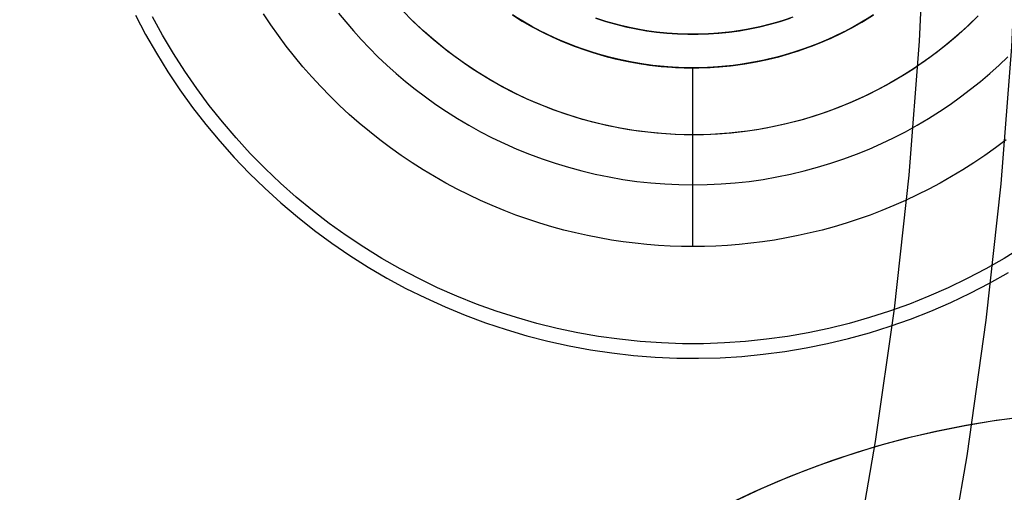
# Model space of a CAD drawing. Header units: millimetres. Extents: x -356 to 356, y -410 to 410.
# Tile 64 of 126: x 15.23 to 19.65, y -3.4 to -1.28. Entities that reach past the tile are written whole.
import ezdxf

# ---------------------------------------------------------------- set-up
doc = ezdxf.new("R2010")
doc.units = ezdxf.units.MM
doc.header["$MEASUREMENT"] = 0
doc.layers.add('1', color=7, linetype='Continuous')

msp = doc.modelspace()

# ---------------------------------------------------------------- linework, layer by layer
at = {"layer": '1', "color": 252}
for points in [[(18.1535, 7.517), (18.3768, 6.9672), (18.5846, 6.4077), (18.7763, 5.8392), (18.9514, 5.2624), (19.1094, 4.6779), (19.2499, 4.0866), (19.3725, 3.4893), (19.4768, 2.8867), (19.5626, 2.2797), (19.6296, 1.6691), (19.6775, 1.0558), (19.7064, 0.4407), (19.716, -0.1752), (19.7064, -0.7912), (19.6775, -1.4063), (19.6296, -2.0196), (19.5626, -2.6302), (19.4768, -3.2372), (19.3725, -3.8398)], [(17.7718, 7.3553), (17.9904, 6.817), (18.1938, 6.2692), (18.3814, 5.7127), (18.5528, 5.148), (18.7075, 4.5759), (18.8451, 3.997), (18.9651, 3.4122), (19.0672, 2.8223), (19.1512, 2.228), (19.2168, 1.6303), (19.2638, 1.0299), (19.292, 0.4278), (19.3014, -0.1752), (19.292, -0.7783), (19.2638, -1.3804), (19.2168, -1.9808), (19.1512, -2.5785), (19.0672, -3.1728), (18.9651, -3.7627)], [(15.7519, -1.2647), (15.7973, -1.3506), (15.8456, -1.4349), (15.8969, -1.5175), (15.951, -1.5983), (16.0078, -1.6771), (16.0674, -1.7539), (16.1296, -1.8286), (16.1943, -1.9011), (16.2615, -1.9713), (16.3311, -2.0391), (16.4031, -2.1045), (16.4772, -2.1673), (16.5535, -2.2275), (16.6318, -2.2851), (16.7121, -2.3399), (16.7943, -2.3918), (16.8782, -2.4409), (16.9637, -2.4871), (17.0508, -2.5302), (17.1393, -2.5703), (17.2292, -2.6073), (17.3203, -2.6411), (17.4125, -2.6718), (17.5058, -2.6993), (17.5999, -2.7235), (17.6948, -2.7444), (17.7904, -2.762), (17.8865, -2.7763), (17.9831, -2.7873), (18.08, -2.7948), (18.1771, -2.7991), (18.2743, -2.7999), (18.3715, -2.7974), (18.4685, -2.7915), (18.5652, -2.7822), (18.6616, -2.7696), (18.7575, -2.7536), (18.8527, -2.7344), (18.9473, -2.7118), (19.041, -2.686), (19.1337, -2.6569), (19.2254, -2.6246), (19.3159, -2.5892), (19.4051, -2.5506), (19.4929, -2.509), (19.5793, -2.4644), (19.664, -2.4167)], [(19.7252, -2.3034), (19.6448, -2.3529), (19.5627, -2.3996), (19.4791, -2.4435), (19.3941, -2.4845), (19.3076, -2.5225), (19.2199, -2.5575), (19.1311, -2.5895), (19.0412, -2.6183), (18.9503, -2.6441), (18.8587, -2.6667), (18.7662, -2.6861), (18.6732, -2.7023), (18.5797, -2.7153), (18.4858, -2.7251), (18.3916, -2.7316), (18.2972, -2.7348), (18.2028, -2.7348), (18.1084, -2.7316), (18.0142, -2.7251), (17.9203, -2.7153), (17.8268, -2.7023), (17.7338, -2.6861), (17.6413, -2.6667), (17.5497, -2.6441), (17.4588, -2.6183), (17.3689, -2.5895), (17.2801, -2.5575), (17.1924, -2.5225), (17.1059, -2.4845), (17.0209, -2.4435), (16.9373, -2.3996), (16.8552, -2.3529), (16.7748, -2.3034), (16.6962, -2.2511), (16.6194, -2.1961), (16.5446, -2.1385), (16.4718, -2.0784), (16.4011, -2.0158), (16.3327, -1.9507), (16.2665, -1.8834), (16.2026, -1.8138), (16.1412, -1.7421), (16.0824, -1.6682), (16.0261, -1.5924), (15.9724, -1.5147), (15.9215, -1.4352), (15.8734, -1.354), (15.8281, -1.2711)], [(19.6531, -1.8224), (19.6057, -1.8579), (19.5575, -1.8922), (19.5086, -1.9251), (19.4589, -1.9566), (19.4086, -1.9868), (19.3578, -2.0156), (19.3064, -2.0431), (19.2545, -2.0691), (19.2022, -2.0936), (19.1496, -2.1168), (19.0966, -2.1385), (19.0434, -2.1588), (18.99, -2.1777), (18.9365, -2.1952), (18.8829, -2.2112), (18.8292, -2.2259), (18.7756, -2.2391), (18.722, -2.2511), (18.6685, -2.2616), (18.6152, -2.2708), (18.5621, -2.2787), (18.5092, -2.2853), (18.4567, -2.2907), (18.4044, -2.2948), (18.3525, -2.2977), (18.3011, -2.2994), (18.25, -2.3), (18.1989, -2.2994), (18.1475, -2.2977), (18.0956, -2.2948), (18.0433, -2.2907), (17.9908, -2.2853), (17.9379, -2.2787), (17.8848, -2.2708), (17.8315, -2.2616), (17.778, -2.2511), (17.7244, -2.2391), (17.6708, -2.2259), (17.6171, -2.2112), (17.5635, -2.1952), (17.51, -2.1777), (17.4566, -2.1588), (17.4034, -2.1385), (17.3504, -2.1168), (17.2978, -2.0936), (17.2455, -2.0691), (17.1936, -2.0431), (17.1422, -2.0156), (17.0914, -1.9868), (17.0411, -1.9566), (16.9914, -1.9251), (16.9425, -1.8922), (16.8943, -1.8579), (16.8469, -1.8224), (16.8003, -1.7856), (16.7547, -1.7476), (16.71, -1.7083), (16.6663, -1.6679), (16.6237, -1.6263), (16.5821, -1.5837), (16.5417, -1.54), (16.5024, -1.4953), (16.4644, -1.4497), (16.4276, -1.4031), (16.3921, -1.3557), (16.3578, -1.3075), (16.3249, -1.2586)], [(16.662, -1.2546), (16.6945, -1.2946), (16.7284, -1.3343), (16.7637, -1.3735), (16.8004, -1.4122), (16.8386, -1.4504), (16.8782, -1.4879), (16.9193, -1.5248), (16.9618, -1.5608), (17.0057, -1.5961), (17.051, -1.6304), (17.0977, -1.6637), (17.1457, -1.6959), (17.1951, -1.7271), (17.2457, -1.757), (17.2976, -1.7857), (17.3507, -1.813), (17.405, -1.8389), (17.4604, -1.8634), (17.5169, -1.8863), (17.5743, -1.9076), (17.6326, -1.9273), (17.6918, -1.9453), (17.7518, -1.9615), (17.8125, -1.9759), (17.8738, -1.9885), (17.9357, -1.9992), (17.998, -2.008), (18.0607, -2.0149), (18.1236, -2.0198), (18.1868, -2.0228), (18.25, -2.0238), (18.3132, -2.0228), (18.3764, -2.0198), (18.4393, -2.0149), (18.502, -2.008), (18.5643, -1.9992), (18.6262, -1.9885), (18.6875, -1.9759), (18.7482, -1.9615), (18.8082, -1.9453), (18.8674, -1.9273), (18.9257, -1.9076), (18.9831, -1.8863), (19.0396, -1.8634), (19.095, -1.8389), (19.1493, -1.813), (19.2024, -1.7857), (19.2543, -1.757), (19.3049, -1.7271), (19.3543, -1.6959), (19.4023, -1.6637), (19.449, -1.6304), (19.4943, -1.5961), (19.5382, -1.5608), (19.5807, -1.5248), (19.6218, -1.4879), (19.6614, -1.4504)], [(19.5283, -1.2673), (19.4836, -1.3109), (19.4373, -1.3529), (19.3896, -1.3933), (19.3406, -1.432), (19.2902, -1.469), (19.2386, -1.5042), (19.1858, -1.5376), (19.1319, -1.5692), (19.0769, -1.5988), (19.0209, -1.6266), (18.964, -1.6523), (18.9062, -1.6761), (18.8477, -1.6979), (18.7884, -1.7176), (18.7284, -1.7353), (18.6679, -1.7508), (18.6069, -1.7643), (18.5455, -1.7756), (18.4837, -1.7848), (18.4216, -1.7918), (18.3593, -1.7967), (18.2969, -1.7994), (18.2344, -1.7999), (18.1719, -1.7983), (18.1096, -1.7945), (18.0474, -1.7886), (17.9854, -1.7804), (17.9238, -1.7702), (17.8625, -1.7578), (17.8018, -1.7433), (17.7415, -1.7267), (17.6819, -1.708), (17.623, -1.6873), (17.5648, -1.6645), (17.5074, -1.6397), (17.451, -1.6129), (17.3955, -1.5842), (17.341, -1.5536), (17.2876, -1.5211), (17.2354, -1.4868), (17.1844, -1.4507), (17.1347, -1.4128), (17.0863, -1.3733), (17.0394, -1.3321), (16.9939, -1.2893), (16.9499, -1.2449)], [(19.5228, -1.2728), (19.4894, -1.3053), (19.4552, -1.3369), (19.4203, -1.3677), (19.3845, -1.3974), (19.3481, -1.4262), (19.311, -1.454), (19.2733, -1.4808), (19.235, -1.5066), (19.1961, -1.5313), (19.1568, -1.5549), (19.117, -1.5775), (19.0767, -1.5989), (19.0361, -1.6193), (18.9952, -1.6385), (18.954, -1.6566), (18.9126, -1.6736), (18.8709, -1.6895), (18.8291, -1.7043), (18.7873, -1.718), (18.7453, -1.7305), (18.7033, -1.742), (18.6613, -1.7524), (18.6194, -1.7617), (18.5775, -1.7699), (18.5358, -1.7772), (18.4943, -1.7834), (18.4529, -1.7885), (18.4117, -1.7927), (18.3708, -1.7959), (18.3302, -1.7982), (18.29, -1.7996), (18.25, -1.8), (18.21, -1.7996), (18.1698, -1.7982), (18.1292, -1.7959), (18.0883, -1.7927), (18.0471, -1.7885), (18.0057, -1.7834), (17.9642, -1.7772), (17.9225, -1.7699), (17.8806, -1.7617), (17.8387, -1.7524), (17.7967, -1.742), (17.7547, -1.7305), (17.7127, -1.718), (17.6709, -1.7043), (17.6291, -1.6895), (17.5874, -1.6736), (17.546, -1.6566), (17.5048, -1.6385), (17.4639, -1.6193), (17.4233, -1.5989), (17.383, -1.5775), (17.3432, -1.5549), (17.3039, -1.5313), (17.265, -1.5066), (17.2267, -1.4808), (17.189, -1.454), (17.1519, -1.4262), (17.1155, -1.3974), (17.0797, -1.3677), (17.0448, -1.3369), (17.0106, -1.3053), (16.9772, -1.2728)], [(19.5228, -1.2728), (19.4894, -1.3053), (19.4552, -1.3369), (19.4203, -1.3677), (19.3845, -1.3974), (19.3481, -1.4262), (19.311, -1.454), (19.2733, -1.4808), (19.235, -1.5066), (19.1961, -1.5313), (19.1568, -1.5549), (19.117, -1.5775), (19.0767, -1.5989), (19.0361, -1.6193), (18.9952, -1.6385), (18.954, -1.6566), (18.9126, -1.6736), (18.8709, -1.6895), (18.8291, -1.7043), (18.7873, -1.718), (18.7453, -1.7305), (18.7033, -1.742), (18.6613, -1.7524), (18.6194, -1.7617), (18.5775, -1.7699), (18.5358, -1.7772), (18.4943, -1.7834), (18.4529, -1.7885), (18.4117, -1.7927), (18.3708, -1.7959), (18.3302, -1.7982), (18.29, -1.7996), (18.25, -1.8), (18.21, -1.7996), (18.1698, -1.7982), (18.1292, -1.7959), (18.0883, -1.7927), (18.0471, -1.7885), (18.0057, -1.7834), (17.9642, -1.7772), (17.9225, -1.7699), (17.8806, -1.7617), (17.8387, -1.7524), (17.7967, -1.742), (17.7547, -1.7305), (17.7127, -1.718), (17.6709, -1.7043), (17.6291, -1.6895), (17.5874, -1.6736), (17.546, -1.6566), (17.5048, -1.6385), (17.4639, -1.6193), (17.4233, -1.5989), (17.383, -1.5775), (17.3432, -1.5549), (17.3039, -1.5313), (17.265, -1.5066), (17.2267, -1.4808), (17.189, -1.454), (17.1519, -1.4262), (17.1155, -1.3974), (17.0797, -1.3677), (17.0448, -1.3369), (17.0106, -1.3053), (16.9772, -1.2728)], [(17.441, -1.2632), (17.4851, -1.2903), (17.5301, -1.316), (17.5759, -1.34), (17.6226, -1.3625), (17.67, -1.3833), (17.7181, -1.4025), (17.7668, -1.42), (17.8161, -1.4359), (17.8659, -1.45), (17.9162, -1.4624), (17.9669, -1.473), (18.0179, -1.4819), (18.0692, -1.4891), (18.1207, -1.4944), (18.1724, -1.498), (18.2241, -1.4998), (18.2759, -1.4998), (18.3276, -1.498), (18.3793, -1.4944), (18.4308, -1.4891), (18.4821, -1.4819), (18.5331, -1.473), (18.5838, -1.4624), (18.6341, -1.45), (18.6839, -1.4359), (18.7332, -1.42), (18.7819, -1.4025), (18.83, -1.3833), (18.8774, -1.3625), (18.9241, -1.34), (18.9699, -1.316), (19.0149, -1.2903), (19.059, -1.2632)], [(19.059, -1.2632), (19.0149, -1.2903), (18.9699, -1.316), (18.9241, -1.34), (18.8774, -1.3625), (18.83, -1.3833), (18.7819, -1.4025), (18.7332, -1.42), (18.6839, -1.4359), (18.6341, -1.45), (18.5838, -1.4624), (18.5331, -1.473), (18.4821, -1.4819), (18.4308, -1.4891), (18.3793, -1.4944), (18.3276, -1.498), (18.2759, -1.4998), (18.2241, -1.4998), (18.1724, -1.498), (18.1207, -1.4944), (18.0692, -1.4891), (18.0179, -1.4819), (17.9669, -1.473), (17.9162, -1.4624), (17.8659, -1.45), (17.8161, -1.4359), (17.7668, -1.42), (17.7181, -1.4025), (17.67, -1.3833), (17.6226, -1.3625), (17.5759, -1.34), (17.5301, -1.316), (17.4851, -1.2903), (17.441, -1.2632)], [(19.0384, -1.2761), (19.0056, -1.2958), (18.9725, -1.3146), (18.9389, -1.3324), (18.9051, -1.3494), (18.871, -1.3654), (18.8367, -1.3805), (18.8021, -1.3947), (18.7674, -1.4079), (18.7326, -1.4202), (18.6977, -1.4316), (18.6627, -1.4421), (18.6277, -1.4517), (18.5928, -1.4603), (18.5578, -1.4681), (18.5229, -1.475), (18.4882, -1.481), (18.4535, -1.4861), (18.4191, -1.4904), (18.3848, -1.4939), (18.3507, -1.4966), (18.3169, -1.4985), (18.2833, -1.4996), (18.25, -1.5), (18.2167, -1.4996), (18.1831, -1.4985), (18.1493, -1.4966), (18.1152, -1.4939), (18.0809, -1.4904), (18.0465, -1.4861), (18.0118, -1.481), (17.9771, -1.475), (17.9422, -1.4681), (17.9072, -1.4603), (17.8723, -1.4517), (17.8373, -1.4421), (17.8023, -1.4316), (17.7674, -1.4202), (17.7326, -1.4079), (17.6979, -1.3947), (17.6633, -1.3805), (17.629, -1.3654), (17.5949, -1.3494), (17.5611, -1.3324), (17.5275, -1.3146), (17.4944, -1.2958), (17.4616, -1.2761)], [(19.0384, -1.2761), (19.0056, -1.2958), (18.9725, -1.3146), (18.9389, -1.3324), (18.9051, -1.3494), (18.871, -1.3654), (18.8367, -1.3805), (18.8021, -1.3947), (18.7674, -1.4079), (18.7326, -1.4202), (18.6977, -1.4316), (18.6627, -1.4421), (18.6277, -1.4517), (18.5928, -1.4603), (18.5578, -1.4681), (18.5229, -1.475), (18.4882, -1.481), (18.4535, -1.4861), (18.4191, -1.4904), (18.3848, -1.4939), (18.3507, -1.4966), (18.3169, -1.4985), (18.2833, -1.4996), (18.25, -1.5), (18.2167, -1.4996), (18.1831, -1.4985), (18.1493, -1.4966), (18.1152, -1.4939), (18.0809, -1.4904), (18.0465, -1.4861), (18.0118, -1.481), (17.9771, -1.475), (17.9422, -1.4681), (17.9072, -1.4603), (17.8723, -1.4517), (17.8373, -1.4421), (17.8023, -1.4316), (17.7674, -1.4202), (17.7326, -1.4079), (17.6979, -1.3947), (17.6633, -1.3805), (17.629, -1.3654), (17.5949, -1.3494), (17.5611, -1.3324), (17.5275, -1.3146), (17.4944, -1.2958), (17.4616, -1.2761)], [(17.4701, -1.2813), (17.5151, -1.3076), (17.5609, -1.3323), (17.6076, -1.3555), (17.655, -1.3769), (17.7031, -1.3968), (17.7519, -1.4149), (17.8014, -1.4313), (17.8513, -1.446), (17.9017, -1.459), (17.9526, -1.4702), (18.0038, -1.4797), (18.0553, -1.4873), (18.107, -1.4932), (18.1589, -1.4972), (18.211, -1.4995), (18.263, -1.4999), (18.3151, -1.4986), (18.367, -1.4954), (18.4189, -1.4905), (18.4705, -1.4837), (18.5219, -1.4752), (18.5729, -1.4648), (18.6235, -1.4527), (18.6737, -1.4389), (18.7234, -1.4233), (18.7725, -1.406), (18.821, -1.3871), (18.8688, -1.3664), (18.9159, -1.3441), (18.9621, -1.3202), (19.0075, -1.2947), (19.052, -1.2676)], [(17.8151, -1.278), (17.8595, -1.2923), (17.9043, -1.305), (17.9496, -1.3162), (17.9952, -1.3257), (18.0411, -1.3337), (18.0873, -1.3402), (18.1336, -1.345), (18.1801, -1.3482), (18.2267, -1.3498), (18.2733, -1.3498), (18.3199, -1.3482), (18.3664, -1.345), (18.4127, -1.3402), (18.4589, -1.3337), (18.5048, -1.3257), (18.5504, -1.3162), (18.5957, -1.305), (18.6405, -1.2923), (18.6849, -1.278)], [(18.6849, -1.278), (18.6405, -1.2923), (18.5957, -1.305), (18.5504, -1.3162), (18.5048, -1.3257), (18.4589, -1.3337), (18.4127, -1.3402), (18.3664, -1.345), (18.3199, -1.3482), (18.2733, -1.3498), (18.2267, -1.3498), (18.1801, -1.3482), (18.1336, -1.345), (18.0873, -1.3402), (18.0411, -1.3337), (17.9952, -1.3257), (17.9496, -1.3162), (17.9043, -1.305), (17.8595, -1.2923), (17.8151, -1.278)], [(18.6982, -1.2734), (18.6538, -1.2882), (18.6088, -1.3014), (18.5634, -1.3131), (18.5177, -1.3232), (18.4716, -1.3317), (18.4252, -1.3386), (18.3787, -1.3439), (18.332, -1.3475), (18.2851, -1.3495), (18.2383, -1.3499), (18.1914, -1.3487), (18.1447, -1.3459), (18.098, -1.3414), (18.0516, -1.3353), (18.0053, -1.3276), (17.9594, -1.3184), (17.9138, -1.3075), (17.8686, -1.295), (17.8239, -1.281)], [(18.25, -2.3), (18.25, -1.5)], [(18.4129, -3.4506), (18.5256, -3.397), (18.6399, -3.347), (18.7556, -3.3006), (18.8726, -3.2579), (18.9907, -3.2188), (19.1097, -3.1836), (19.2294, -3.1521), (19.3498, -3.1244), (19.4705, -3.1005), (19.5914, -3.0804), (19.7124, -3.0641), (19.8332, -3.0515), (19.9538, -3.0427), (20.0738, -3.0375), (20.1933, -3.0359), (20.3119, -3.0379), (20.4297, -3.0433)], [(18.4129, -3.4506), (18.5256, -3.397), (18.6399, -3.347), (18.7556, -3.3006), (18.8726, -3.2579), (18.9907, -3.2188), (19.1097, -3.1836), (19.2294, -3.1521), (19.3498, -3.1244), (19.4705, -3.1005), (19.5914, -3.0804), (19.7124, -3.0641), (19.8332, -3.0515), (19.9538, -3.0427), (20.0738, -3.0375), (20.1933, -3.0359), (20.3119, -3.0379), (20.4297, -3.0433)], [(18.4325, -3.441), (18.5569, -3.3829), (18.6832, -3.3292), (18.8112, -3.2798), (18.9409, -3.2348), (19.0721, -3.1943), (19.2045, -3.1583), (19.3382, -3.1269), (19.4728, -3.1001), (19.6082, -3.0779), (19.7444, -3.0604), (19.881, -3.0476), (20.0181, -3.0394), (20.1553, -3.036), (20.2925, -3.0373), (20.4297, -3.0433)]]:
    msp.add_lwpolyline(points, dxfattribs=at)
at = {"layer": '1', "color": 252, "extrusion": (-0.000237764, 0, 1)}
msp.add_lwpolyline([(-27.5494, 0), (-27.533, -0.9501), (-27.4838, -1.899), (-27.4019, -2.8457), (-27.2874, -3.789), (-27.1403, -4.7278), (-26.961, -5.6609), (-26.7495, -6.5874), (-26.5062, -7.5059), (-26.2314, -8.4155), (-25.9253, -9.3151), (-25.5883, -10.2036), (-25.2209, -11.0799), (-24.8235, -11.943), (-24.3965, -12.7919), (-23.9404, -13.6255), (-23.4559, -14.4429), (-22.9434, -15.2431), (-22.4036, -16.0251), (-21.8372, -16.788), (-21.2447, -17.5309), (-20.6269, -18.253), (-19.9847, -18.9532), (-19.3186, -19.6309), (-18.6295, -20.2852), (-17.9182, -20.9153), (-17.1857, -21.5205), (-16.4326, -22.1001), (-15.66, -22.6533), (-14.8688, -23.1795), (-14.0599, -23.6781), (-13.2343, -24.1484), (-12.3929, -24.59), (-11.5368, -25.0023), (-10.6669, -25.3848), (-9.7844, -25.7371), (-8.8902, -26.0586), (-7.9855, -26.3491), (-7.0713, -26.6083), (-6.1487, -26.8357), (-5.2188, -27.0311), (-4.2827, -27.1943), (-3.3415, -27.3251), (-2.3963, -27.4233), (-1.4484, -27.4889), (-0.4987, -27.5217), (0.4515, -27.5217), (1.4012, -27.4889), (2.3491, -27.4233), (3.2943, -27.3251), (4.2354, -27.1943), (5.1715, -27.0311), (6.1015, -26.8357), (7.0241, -26.6083), (7.9383, -26.3491), (8.843, -26.0586), (9.7372, -25.7371), (10.6197, -25.3848), (11.4895, -25.0023), (12.3457, -24.59), (13.1871, -24.1484), (14.0127, -23.6781), (14.8216, -23.1795), (15.6128, -22.6533), (16.3854, -22.1001), (17.1384, -21.5205), (17.871, -20.9153), (18.5823, -20.2852), (19.2714, -19.6309), (19.9374, -18.9532), (20.5797, -18.253), (21.1975, -17.5309), (21.7899, -16.788), (22.3564, -16.0251), (22.8962, -15.2431), (23.4087, -14.4429), (23.8932, -13.6255), (24.3493, -12.7919), (24.7763, -11.943), (25.1737, -11.0799), (25.5411, -10.2036), (25.8781, -9.3151), (26.1842, -8.4155), (26.459, -7.5059), (26.7023, -6.5874), (26.9138, -5.6609), (27.0931, -4.7278), (27.2401, -3.789), (27.3547, -2.8457), (27.4366, -1.899), (27.4858, -0.9501), (27.5022, 0)], dxfattribs=at)
at = {"layer": '1', "color": 252, "extrusion": (-8.22423e-05, 0, 1)}
msp.add_lwpolyline([(-26.5341, 0), (-26.5183, -0.9156), (-26.4709, -1.8301), (-26.3919, -2.7424), (-26.2815, -3.6514), (-26.1399, -4.5561), (-25.967, -5.4553), (-25.7633, -6.3481), (-25.5288, -7.2332), (-25.2639, -8.1098), (-24.969, -8.9767), (-24.6443, -9.8329), (-24.2902, -10.6774), (-23.9072, -11.5092), (-23.4957, -12.3272), (-23.0562, -13.1306), (-22.5892, -13.9183), (-22.0954, -14.6894), (-21.5752, -15.443), (-21.0293, -16.1782), (-20.4584, -16.8941), (-19.8631, -17.5899), (-19.2441, -18.2648), (-18.6022, -18.9178), (-17.9382, -19.5483), (-17.2528, -20.1556), (-16.5468, -20.7388), (-15.8211, -21.2973), (-15.0766, -21.8304), (-14.3141, -22.3375), (-13.5346, -22.818), (-12.7389, -23.2712), (-11.9281, -23.6968), (-11.1031, -24.0941), (-10.2648, -24.4627), (-9.4144, -24.8021), (-8.5527, -25.112), (-7.6808, -25.392), (-6.7998, -25.6417), (-5.9107, -25.8608), (-5.0146, -26.0492), (-4.1125, -26.2064), (-3.2055, -26.3325), (-2.2947, -26.4272), (-1.3812, -26.4903), (-0.466, -26.5219), (0.4497, -26.5219), (1.3649, -26.4903), (2.2784, -26.4272), (3.1892, -26.3325), (4.0962, -26.2064), (4.9983, -26.0492), (5.8944, -25.8608), (6.7835, -25.6417), (7.6645, -25.392), (8.5364, -25.112), (9.398, -24.8021), (10.2485, -24.4627), (11.0868, -24.0941), (11.9118, -23.6968), (12.7226, -23.2712), (13.5183, -22.818), (14.2978, -22.3375), (15.0603, -21.8304), (15.8048, -21.2973), (16.5305, -20.7388), (17.2364, -20.1556), (17.9218, -19.5483), (18.5859, -18.9178), (19.2278, -18.2648), (19.8468, -17.5899), (20.4421, -16.8941), (21.013, -16.1782), (21.5589, -15.443), (22.0791, -14.6894), (22.5729, -13.9183), (23.0399, -13.1306), (23.4794, -12.3272), (23.8908, -11.5092), (24.2739, -10.6774), (24.6279, -9.8329), (24.9526, -8.9767), (25.2476, -8.1098), (25.5125, -7.2332), (25.7469, -6.3481), (25.9507, -5.4553), (26.1235, -4.5561), (26.2652, -3.6514), (26.3756, -2.7424), (26.4545, -1.8301), (26.5019, -0.9156), (26.5177, 0)], dxfattribs=at)
at = {"layer": '1', "color": 252, "extrusion": (1, 0, 0)}
for points in [[(-1, -333.5019), (-1.5, -333.0019)], [(-1.35, -328.0519), (-1.35, -329.7519)], [(-1.35, -328.0519), (-1.5, -327.9019)], [(-1.35, -329.7519), (-1.5, -329.9019)], [(-1.5, -333.0019), (-1.5, -325.9019)], [(-1.8, -325.9019), (-1.8, -327.9019)], [(-2.3, -325.9019), (-2.3171, -325.9016), (-2.3341, -325.9008), (-2.3511, -325.8993), (-2.3681, -325.8973), (-2.385, -325.8947), (-2.4017, -325.8915), (-2.4184, -325.8877), (-2.4349, -325.8834), (-2.4513, -325.8785), (-2.4674, -325.8731), (-2.4834, -325.8671), (-2.4992, -325.8605), (-2.5147, -325.8535), (-2.53, -325.8459), (-2.5451, -325.8378), (-2.5598, -325.8291), (-2.5742, -325.82), (-2.5883, -325.8104), (-2.6021, -325.8003), (-2.6155, -325.7898), (-2.6286, -325.7788), (-2.6413, -325.7673), (-2.6536, -325.7555), (-2.6654, -325.7432), (-2.6769, -325.7305), (-2.6879, -325.7175), (-2.6984, -325.704), (-2.7085, -325.6903), (-2.7181, -325.6761), (-2.7272, -325.6617), (-2.7358, -325.647), (-2.7439, -325.632), (-2.7515, -325.6167), (-2.7586, -325.6011), (-2.7651, -325.5854), (-2.7711, -325.5694), (-2.7766, -325.5532), (-2.7815, -325.5368), (-2.7858, -325.5203), (-2.7895, -325.5037), (-2.7927, -325.4869), (-2.7953, -325.47), (-2.7974, -325.4531), (-2.7988, -325.436), (-2.7997, -325.419), (-2.8, -325.4019)], [(-2.8, -325.4019), (-2.7997, -325.3848), (-2.7988, -325.3676), (-2.7974, -325.3506), (-2.7953, -325.3335), (-2.7927, -325.3166), (-2.7894, -325.2997), (-2.7857, -325.283), (-2.7813, -325.2664), (-2.7764, -325.25), (-2.7709, -325.2337), (-2.7648, -325.2177), (-2.7582, -325.2019), (-2.7511, -325.1863), (-2.7434, -325.1709), (-2.7353, -325.1558)]]:
    msp.add_lwpolyline(points, dxfattribs=at)
at = {"layer": '1', "color": 80}
msp.add_lwpolyline([(19.0299, -1.2813), (18.9849, -1.3076), (18.9391, -1.3323), (18.8924, -1.3555), (18.845, -1.3769), (18.7969, -1.3968), (18.7481, -1.4149), (18.6986, -1.4313), (18.6487, -1.446), (18.5983, -1.459), (18.5474, -1.4702), (18.4962, -1.4797), (18.4447, -1.4873), (18.393, -1.4932), (18.3411, -1.4972), (18.289, -1.4995), (18.237, -1.4999), (18.1849, -1.4986), (18.133, -1.4954), (18.0811, -1.4905), (18.0295, -1.4837), (17.9781, -1.4752), (17.9271, -1.4648), (17.8765, -1.4527), (17.8263, -1.4389), (17.7766, -1.4233), (17.7275, -1.406), (17.679, -1.3871), (17.6312, -1.3664), (17.5841, -1.3441), (17.5379, -1.3202), (17.4925, -1.2947), (17.448, -1.2676)], dxfattribs=at)
msp.add_lwpolyline([(19.0299, -1.2813), (18.9849, -1.3076), (18.9391, -1.3323), (18.8924, -1.3555), (18.845, -1.3769), (18.7969, -1.3968), (18.7481, -1.4149), (18.6986, -1.4313), (18.6487, -1.446), (18.5983, -1.459), (18.5474, -1.4702), (18.4962, -1.4797), (18.4447, -1.4873), (18.393, -1.4932), (18.3411, -1.4972), (18.289, -1.4995), (18.237, -1.4999), (18.1849, -1.4986), (18.133, -1.4954), (18.0811, -1.4905), (18.0295, -1.4837), (17.9781, -1.4752), (17.9271, -1.4648), (17.8765, -1.4527), (17.8263, -1.4389), (17.7766, -1.4233), (17.7275, -1.406), (17.679, -1.3871), (17.6312, -1.3664), (17.5841, -1.3441), (17.5379, -1.3202), (17.4925, -1.2947), (17.448, -1.2676)], dxfattribs=at)

doc.saveas('drawing.dxf')
